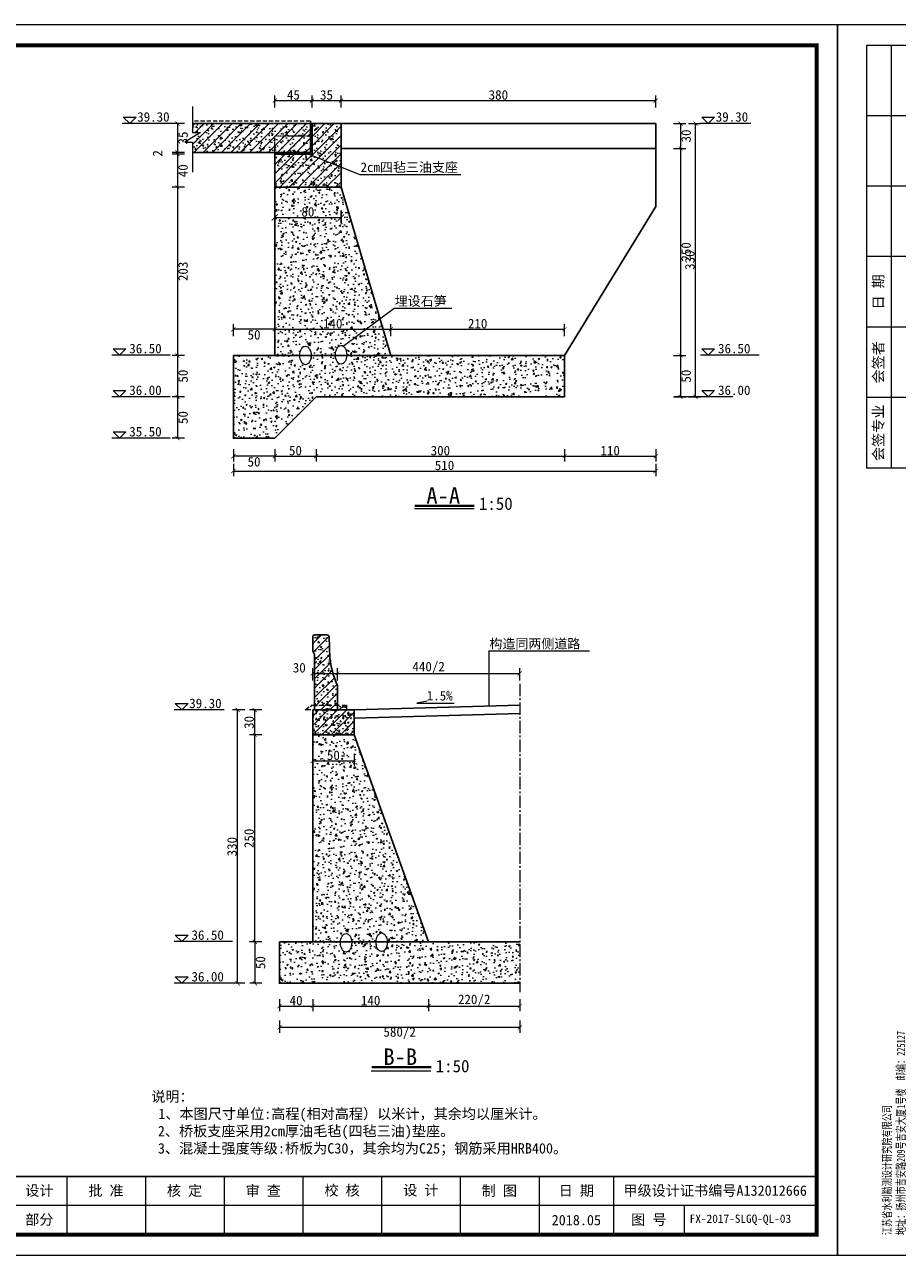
# Model space of a CAD drawing. Extents: x -27255 to 1448651, y 31034 to 8081248.
# Tile 72 of 198: x 583907 to 584118, y 3859346 to 3859644. Entities that reach past the tile are written whole.
import ezdxf
from ezdxf.enums import TextEntityAlignment as Align

# ---------------------------------------------------------------- set-up
doc = ezdxf.new("R2010")
doc.units = 0
doc.linetypes.add('CENTER2', pattern=[1.125, 0.75, -0.125, 0.125, -0.125])
doc.linetypes.add('HIDDEN', pattern=[0.375, 0.25, -0.125])
doc.layers.get('0').update_dxf_attribs({"linetype": 'CONTINUOUS'})
for name, color, linetype, lineweight in [('0.09标注线', 3, 'CONTINUOUS', 9), ('0.13填充', 8, 'CONTINUOUS', 9), ('0.13文字', 3, 'CONTINUOUS', 13), ('中粗线', 7, 'CONTINUOUS', 25), ('图框', 7, 'CONTINUOUS', 20), ('文字', 7, 'CONTINUOUS', 15), ('粗线', 7, 'CONTINUOUS', 35), ('细实线', 3, 'CONTINUOUS', 20), ('虚线', 251, 'HIDDEN', 15), ('轮廓线', 1, 'CONTINUOUS', 30)]:
    doc.layers.add(name, color=color, linetype=linetype, lineweight=lineweight)
doc.styles.add('-仿宋_GB2312', font='FangSong_GB2312.ttf')
doc.styles.add('LYJFS', font='times.ttf', dxfattribs={"width": 0.7})
doc.styles.add('仿宋', font='FangSong_GB2312.ttf', dxfattribs={"width": 0.7})
doc.styles.add('宋体', font='FangSong_GB2312.ttf')
doc.dimstyles.new('zzzz STANDARD', dxfattribs={"dimtxt": 2.3, "dimasz": 1, "dimexe": 1.25, "dimexo": 1.5, "dimgap": 0.2, "dimtad": 1, "dimdec": 0, "dimlfac": 10, "dimzin": 0, "dimdsep": 46, "dimtxsty": '-仿宋_GB2312', "dimblk": 'ARCHTICK', "dimcen": 0.09, "dimadec": 0, "dimazin": 0, "dimtfac": 1, "dimtdec": 0, "dimtix": 1, "dimtmove": 2, "dimatfit": 3, "dimfxl": 1.7, "dimfxlon": 1, "dimtolj": 1, "dimtzin": 0, "dimlwd": 9, "dimlwe": 9, "dimarcsym": 0})
doc.dimstyles.new('副本 (2) STANDARD', dxfattribs={"dimscale": 0, "dimtxt": 2.3, "dimasz": 1.5, "dimexe": 1.25, "dimexo": 1.5, "dimgap": 0.2, "dimtad": 1, "dimdec": 1, "dimzin": 0, "dimdsep": 46, "dimtxsty": '-仿宋_GB2312', "dimblk": 'ARCHTICK', "dimcen": 0.09, "dimadec": 0, "dimazin": 0, "dimtfac": 1, "dimtdec": 1, "dimtix": 1, "dimtmove": 2, "dimatfit": 3, "dimfxl": 1.7, "dimfxlon": 1, "dimtolj": 1, "dimtzin": 0, "dimlwd": 9, "dimarcsym": 0})
pattern_1 = [(45, (79132.7092, 17929.652), (-1.12253201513, 1.12253201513), [])]
pattern_2 = [(50, (660270.8043, 3881073.559), (3.64369338, -0.31878171), [0.381, -4.191]), (355, (660270.8043, 3881073.559), (-0.70485652, 3.82113286), [0.3048, -3.3528]), (100.451, (660271.108, 3881073.5324), (2.93885003, 3.50233376), [0.3238, -3.5618]), (46.1842, (660270.8043, 3881074.575), (5.42158082, -0.84084656), [0.5715, -6.2865]), (96.6356, (660271.256, 3881074.505), (4.7480847, 4.94851112), [0.4857, -5.3427]), (351.184, (660270.8043, 3881074.575), (4.7480921, 4.94850236), [0.4572, -5.0292]), (21, (660271.3123, 3881074.321), (3.0322976, -2.04531037), [0.381, -4.191]), (326, (660271.3123, 3881074.321), (1.23604057, 3.68375932), [0.3048, -3.3528]), (71.4514, (660271.565, 3881074.1505), (4.26832982, 1.63845715), [0.3238, -3.5618]), (37.5, (660270.8043, 3881073.5589), (0.061772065, 1.691100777), [0, -3.31216, 0, -3.4036, 0, -3.3655]), (7.5, (660270.8043, 3881073.559), (1.33639325, 2.003611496), [0, -1.94056, 0, -3.23596, 0, -1.2827]), (327.5, (660269.6715, 3881073.5589), (2.711811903, -0.11457488), [0, -1.27, 0, -3.9624, 0, -5.2578]), (317.5, (660269.1635, 3881073.559), (2.96258363, 0.50852982), [0, -1.651, 0, -2.63144, 0, -3.7338])]

# ---------------------------------------------------------------- blocks, each defined once
blk = doc.blocks.new('_ARCHTICK')
at = {"color": 0, "linetype": 'ByBlock', "const_width": 0.15}
blk.add_lwpolyline([(-0.5, -0.5), (0.5, 0.5)], dxfattribs=at)
blk = doc.blocks.new('d4trtg')
h = blk.add_hatch(color=152)
h.dxf.hatch_style = 1
h.paths.add_polyline_path([(654246.3, 3899725.4, 1), (654149.5, 3899725.4, 1)])
h.paths.add_polyline_path([(654244.7, 3899725.4, 1), (654151.1, 3899725.4, 1)], flags=16)
h = blk.add_hatch(color=152)
h.dxf.hatch_style = 1
edge = h.paths.add_edge_path()
edge.add_arc((654216.7, 3899701.1), 14.6, 43.3177, 70.37)
edge.add_arc((654202.9, 3899662.4), 55.7, 70.37, 84.5285)
edge.add_arc((654197.1, 3899601.1), 117.3, 84.5285, 95.1775)
edge.add_arc((654198.5, 3899704.1), 18.3, 111.7966, 130.9174, ccw=False)
edge.add_arc((654217.4, 3899656.7), 69.4, 98.8427, 111.7966, ccw=False)
edge.add_arc((654228.1, 3899588.1), 138.8, 95.2104, 98.8427, ccw=False)
edge.add_ellipse((654197.9, 3899728.3), major_axis=(-17.8, 0), ratio=0.877698, start_angle=172.6539, end_angle=176.913)
edge.add_arc((654213.8, 3899625), 102.6, 88.9999, 98.5227)
edge.add_arc((654209.9, 3899651.2), 76, 98.5227, 116.8491)
edge.add_arc((654181.1, 3899708), 12.3, 116.8491, 139.2901)
edge.add_arc((654173.3, 3899714.8), 1.96, 139.2901, 263.0506)
edge.add_arc((654175.1, 3899729.8), 17.1, 263.0506, 272.1363)
edge.add_arc((654186.8, 3899416.6), 296.4, 88.4627, 92.1363, ccw=False)
edge.add_arc((654193.4, 3899661.8), 51, 68.0711, 88.4627, ccw=False)
edge.add_arc((654234.5, 3899496.1), 214.2, 95.9129, 98.7952)
edge.add_arc((654220.8, 3899584.5), 124.7, 98.7952, 117.8497)
edge.add_arc((654806.2, 3897318.9), 2461.6, 104.7704, 105.1579, ccw=False)
edge.add_line((654178.6, 3899699.1), (654170.6, 3899695.8))
edge.add_arc((654384.3, 3898723.5), 995.6, 100.9063, 102.3983, ccw=False)
edge.add_line((654196, 3899701.1), (654189.9, 3899699.2))
edge.add_arc((654166.8, 3899985.3), 287, 274.6178, 279.6944)
edge.add_arc((654207.4, 3899747.5), 45.8, 279.6944, 287.6119)
edge.add_arc((654216.2, 3899719.6), 16.5, 287.6119, 311.5141)
edge.add_arc((654225.4, 3899709.3), 2.75, 311.5141, 403.3177)
edge = h.paths.add_edge_path()
edge.add_arc((654242.1, 3899736.8), 20.7, 138.9742, 204.1181, ccw=False)
edge.add_line((654226.5, 3899750.4), (654209.6, 3899750.4))
edge.add_line((654209.6, 3899750.4), (654209.6, 3899756.2))
edge.add_line((654209.6, 3899756.2), (654186.2, 3899756.2))
edge.add_line((654186.2, 3899756.2), (654186.2, 3899750.4))
edge.add_line((654186.2, 3899750.4), (654169.3, 3899750.4))
edge.add_arc((654153.7, 3899736.8), 20.7, -24.1181, 41.0258, ccw=False)
edge.add_arc((654138.3, 3899743.7), 37.5, 314.3441, 335.8819, ccw=False)
edge.add_arc((654157.8, 3899747.2), 31.1, 282.3877, 290.1466)
edge.add_arc((654127.2, 3899830.8), 120.1, 290.1466, 296.6495)
edge.add_ellipse((654197.9, 3899728.3), major_axis=(-17.8, 0), ratio=0.877698, start_angle=176.913, end_angle=378.3747, ccw=False)
edge.add_ellipse((654197.9, 3899728.3), major_axis=(-17.8, 0), ratio=0.877698, start_angle=172.6539, end_angle=176.913, ccw=False)
edge.add_ellipse((654197.9, 3899728.3), major_axis=(-17.8, 0), ratio=0.877698, start_angle=161.6253, end_angle=172.6539, ccw=False)
edge.add_arc((654268.6, 3899830.8), 120.1, 243.3505, 249.8534)
edge.add_arc((654238, 3899747.2), 31.1, 249.8534, 257.6123)
edge.add_arc((654257.5, 3899743.7), 37.5, 204.1181, 225.6559, ccw=False)
at = {"lineweight": 0}
for p, q in [((653868.4, 3899605.3), (653868.4, 3902577.3)), ((653868.4, 3902577.3), (658071.2, 3902577.3)), ((658071.2, 3902577.3), (658071.2, 3899605.3)), ((658021.2, 3899725.4), (655949.8, 3899725.4)), ((658071.2, 3899605.3), (653868.4, 3899605.3))]:
    blk.add_line(p, q, dxfattribs=at)
for p, q in [((654118.6, 3902527.3), (653938.4, 3902527.3)), ((653938.4, 3902527.3), (653938.4, 3901506.6)), ((653998.5, 3902527.3), (653998.5, 3901506.6)), ((654058.5, 3902527.3), (654058.5, 3901506.6)), ((654118.6, 3902357.2), (653938.4, 3902357.2)), ((654118.6, 3902187.1), (653938.4, 3902187.1)), ((654118.6, 3902017), (653938.4, 3902017)), ((654118.6, 3901846.8), (653938.4, 3901846.8)), ((654118.6, 3901676.7), (653938.4, 3901676.7)), ((654118.6, 3901506.6), (653938.4, 3901506.6)), ((655049.2, 3899795.5), (655049.2, 3899655.4)), ((655399.4, 3899795.5), (655399.4, 3899655.4)), ((655949.8, 3899795.5), (655949.8, 3899655.4)), ((656210, 3899795.5), (656210, 3899655.4)), ((656400.1, 3899795.5), (656400.1, 3899655.4)), ((656590.2, 3899795.5), (656590.2, 3899655.4)), ((656780.4, 3899795.5), (656780.4, 3899655.4)), ((656970.5, 3899795.5), (656970.5, 3899655.4)), ((657160.6, 3899795.5), (657160.6, 3899655.4)), ((657350.8, 3899795.5), (657350.8, 3899655.4)), ((657530.9, 3899795.5), (657530.9, 3899655.4)), ((657701, 3899725.4), (657701, 3899655.4))]:
    blk.add_line(p, q)
at = {"lineweight": 0, "const_width": 10}
blk.add_lwpolyline([(654118.6, 3902527.3), (658021.2, 3902527.3), (658021.2, 3899655.4), (654118.6, 3899655.4)], close=True, dxfattribs=at)
at = {"lineweight": 0, "const_width": 4}
blk.add_lwpolyline([(658021.2, 3899795.5), (654118.6, 3899795.5)], dxfattribs=at)
at = {"color": 152}
for points in [[(654181.1, 3899723.4, -0.028382), (654168.5, 3899718, -0.033867), (654164.5, 3899716.8, 0.094254), (654172.5, 3899728.3, 0.292155), (654169.3, 3899750.4), (654186.2, 3899750.4), (654186.2, 3899756.2), (654209.6, 3899756.2), (654209.6, 3899750.4), (654226.5, 3899750.4, 0.292155), (654223.3, 3899728.3, 0.094254), (654231.3, 3899716.8, -0.033867), (654227.2, 3899718, -0.028382), (654214.7, 3899723.4)], [(654215.6, 3899727.5, 0.041575), (654198.6, 3899726.4, 0.080135), (654175.6, 3899719, 0.098231), (654171.8, 3899716.1, 0.59944), (654173, 3899712.9, 0.039664), (654175.8, 3899712.7, -0.01603), (654194.8, 3899712.8, -0.08921), (654212.4, 3899709.2, 0.012577), (654201.8, 3899707.8, 0.083333), (654162.5, 3899694.8, -0.001691), (654178.6, 3899699.1), (654170.6, 3899695.8, -0.00651), (654196, 3899701.1), (654189.9, 3899699.2, 0.022155), (654215.1, 3899702.4, 0.03456), (654221.2, 3899703.9, 0.104673), (654227.2, 3899707.2, 0.423464), (654227.4, 3899711.2, 0.118589), (654221.6, 3899714.9, 0.061857), (654208.2, 3899717.9, 0.046498), (654186.5, 3899718, -0.083624), (654191.7, 3899721.1, -0.056582), (654206.8, 3899725.3, -0.015851), (654215.5, 3899726.3)]]:
    blk.add_lwpolyline(points, format="xyb", dxfattribs=at)
for radius in [48.4, 46.8]:
    blk.add_circle((654197.9, 3899725.4), radius, dxfattribs=at)
blk.add_arc((654217.4, 3899656.7), 69.4, 98.8427, 111.7966, dxfattribs=at)
for start_param, end_param in [(2.820893, 6.603885), (3.013378, 3.087714)]:
    blk.add_ellipse((654197.9, 3899728.3), major_axis=(-17.8, 0), ratio=0.877698, start_param=start_param, end_param=end_param, dxfattribs=at)
at = {"style": '宋体'}
for s, height, width, p in [('江苏省水利勘测设计研究院有限公司', 37.525, 0.9, (654640.2, 3899742.9)), ('丰县四联河灌区节水配套改造项目', 18.012, 0.75, (655225.5, 3899732.3)), ('Jiangsu Surveying and Design Institute of Water Resources Co., Ltd.', 20.014, 0.8, (654638.5, 3899695.5))]:
    blk.add_text(s, height=height, dxfattribs=dict(at, width=width)).set_placement(p, align=Align.MIDDLE)
at = {"style": 'LYJFS'}
for s, p in [('（阶段）', (656038.2, 3899760.4)), ('（专业）', (656038.2, 3899690.4))]:
    blk.add_text(s, height=25.02, dxfattribs=at).set_placement(p, align=Align.MIDDLE_CENTER)
at = {"style": '仿宋'}
blk.add_text('2018.05', height=25.02, dxfattribs=at).set_placement((657440.8, 3899690.4), align=Align.MIDDLE)
at = {"rotation": 90}
for s, insert, char_height, attachment_point, style in [('日 期', (653968.5, 3901931.9), 25.02, 5, '宋体'), ('会签者', (653968.5, 3901761.8), 25.02, 5, '宋体'), ('会签专业', (653968.5, 3901591.7), 25.02, 5, '宋体'), ('江苏省水利勘测设计研究院有限公司\\P地址：扬州市吉安路209号吉安大厦1号楼  邮编：225127\\P电话：0514-87860116  传真：0514-87889101\\P声明：未经授权，不得翻印、传播或它用。', (654101.5, 3899654.5), 20.014, 7, '仿宋')]:
    blk.add_mtext(s, dxfattribs=dict(at, insert=insert, char_height=char_height, attachment_point=attachment_point, style=style))
at = {"attachment_point": 5, "style": '宋体'}
for s, insert, char_height in [('校 核', (656875.1, 3899760.9), 25.02), ('设 计', (657065.3, 3899761.4), 25.02), ('设计', (656144, 3899760.4), 25.02), ('批 准', (656305, 3899760.4), 25.02), ('核 定', (656494.6, 3899760.2), 25.02), ('审 查', (656684.6, 3899760.2), 25.02), ('制 图', (657254.9, 3899760.2), 25.02), ('日 期', (657440.8, 3899760.4), 25.02), ('甲级设计证书编号A132012666', (657776, 3899760.4), 25.017), ('部分', (656144, 3899690.4), 25.02), ('图 号', (657615.9, 3899690.4), 25.02)]:
    blk.add_mtext(s, dxfattribs=dict(at, insert=insert, char_height=char_height))

msp = doc.modelspace()

# ---------------------------------------------------------------- hatches: boundary and pattern name
at = {"linetype": 'Continuous', "lineweight": 13}
h = msp.add_hatch(dxfattribs=at)
h.set_pattern_fill('ANSI31', color=3, scale=0.5, style=0)
h.set_pattern_definition(pattern_1)
h.paths.add_polyline_path([(583976.09625, 3859612.7286), (583976.09625, 3859616.7286), (583967.49625, 3859616.7286), (583967.49625, 3859612.7286)], flags=17)
h.paths.add_polyline_path([(583946.56185, 3859615.24372), (583947.64546, 3859615.24372), (583947.64546, 3859612.7286), (583967.49625, 3859612.7286), (583967.49625, 3859616.7286), (583976.09625, 3859616.7286), (583976.09625, 3859619.7286), (583947.64546, 3859619.7286), (583947.64546, 3859617.52282), (583950.35449, 3859617.52282)])
h = msp.add_hatch(dxfattribs=at)
h.set_pattern_fill('ANSI31', color=3, scale=0.5, style=0)
h.set_pattern_definition(pattern_1)
h.paths.add_polyline_path([(583983.49625, 3859619.7286), (583976.49625, 3859619.7286), (583976.49625, 3859616.7286), (583976.49625, 3859612.3286), (583975.75033, 3859612.3286), (583983.49625, 3859609.24443)])
h.paths.add_polyline_path([(583975.75033, 3859612.3286), (583967.49625, 3859612.3286), (583967.49625, 3859604.3286), (583983.49625, 3859604.3286), (583983.49625, 3859609.24443)])
h.paths.add_polyline_path([(583973.14071, 3859610.40191), (583976.85179, 3859610.40191), (583976.85179, 3859606.95191), (583973.14071, 3859606.95191)], flags=24)
at = {"layer": '0.09标注线', "linetype": 'Continuous', "lineweight": 13}
h = msp.add_hatch(dxfattribs=at)
h.set_pattern_fill('AR-CONC', color=256, scale=0.02, style=0)
h.set_pattern_definition(pattern_2)
h.paths.add_polyline_path([(583947.64546, 3859619.7286), (583947.64546, 3859617.52282), (583950.35449, 3859617.52282), (583944.93643, 3859614.26697), (583947.64546, 3859614.26697), (583947.64546, 3859612.7286), (583967.49625, 3859612.7286), (583967.49625, 3859616.7286), (583976.09625, 3859616.7286), (583976.09625, 3859619.7286)])
h.paths.add_polyline_path([(583967.49625, 3859616.7286), (583967.49625, 3859612.7286), (583976.09625, 3859612.7286), (583976.09625, 3859616.7286)], flags=17)
h = msp.add_hatch(dxfattribs=at)
h.set_pattern_fill('AR-CONC', color=256, scale=0.02, style=0)
h.set_pattern_definition(pattern_2)
h.paths.add_polyline_path([(583983.49625, 3859619.7286), (583976.49625, 3859619.7286), (583976.49625, 3859616.7286), (583976.49625, 3859612.3286), (583975.75033, 3859612.3286), (583983.49625, 3859609.24443)])
h.paths.add_polyline_path([(583975.75033, 3859612.3286), (583967.49625, 3859612.3286), (583967.49625, 3859604.3286), (583983.49625, 3859604.3286), (583983.49625, 3859609.24443)])
h.paths.add_polyline_path([(583973.14071, 3859610.40191), (583976.85179, 3859610.40191), (583976.85179, 3859606.95191), (583973.14071, 3859606.95191)], flags=24)
at = {"layer": '0.13文字', "linetype": 'Continuous', "lineweight": 13}
h = msp.add_hatch(dxfattribs=at)
h.set_pattern_fill('AR-CONC', color=256, scale=0.02, style=0)
h.set_pattern_definition([(50, (583967.4962, 3859543.7286), (3.6437, -0.31878), [0.381, -4.191]), (355, (583967.4962, 3859543.7286), (-0.70486, 3.82113), [0.3048, -3.3528]), (100.451, (583967.8, 3859543.702), (2.93885, 3.50233), [0.3238, -3.5618]), (46.184, (583967.4962, 3859544.7446), (5.42158, -0.84085), [0.5715, -6.2865]), (96.636, (583967.948, 3859544.6745), (4.7481, 4.9485), [0.4857, -5.3427]), (351.184, (583967.496, 3859544.7446), (4.7481, 4.9485), [0.4572, -5.0292]), (21, (583968.0042, 3859544.4906), (3.0323, -2.04531), [0.381, -4.191]), (326, (583968.0042, 3859544.4906), (1.23604, 3.68376), [0.3048, -3.3528]), (71.4514, (583968.257, 3859544.32), (4.26833, 1.63846), [0.3238, -3.5618]), (37.5, (583967.4962, 3859543.7286), (0.061772, 1.6911), [0, -3.31216, 0, -3.4036, 0, -3.3655]), (7.5, (583967.4962, 3859543.7286), (1.336393, 2.00361), [0, -1.94056, 0, -3.23596, 0, -1.2827]), (327.5, (583966.3634, 3859543.7286), (2.711812, -0.114575), [0, -1.27, 0, -3.9624, 0, -5.2578]), (317.5, (583965.8554, 3859543.7286), (2.96258, 0.50853), [0, -1.651, 0, -2.63144, 0, -3.7338])])
edge = h.paths.add_edge_path()
edge.add_line((583967.49625, 3859563.7286), (583973.55582, 3859563.7286))
edge.add_ellipse((583974.91678, 3859563.7286), major_axis=(0, -2.23947), ratio=0.607712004, start_angle=90, end_angle=270, ccw=False)
edge.add_line((583976.27773, 3859563.7286), (583982.15014, 3859563.7286))
edge.add_ellipse((583983.50866, 3859563.86266), major_axis=(0, -2.23947), ratio=0.607712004, start_angle=86.5679966, end_angle=273.4320034, ccw=False)
edge.add_line((583984.86717, 3859563.7286), (583995.49625, 3859563.7286))
edge.add_line((583995.49625, 3859563.7286), (583983.49625, 3859604.3286))
edge.add_line((583983.49625, 3859604.3286), (583967.49625, 3859604.3286))
edge.add_line((583967.49625, 3859604.3286), (583967.49625, 3859563.7286))
h.paths.add_polyline_path([(583973.5599, 3859600.10779), (583977.4326, 3859600.10779), (583977.4326, 3859596.65779), (583973.5599, 3859596.65779)], flags=24)
h.paths.add_polyline_path([(583978.78909, 3859573.13102), (583984.20341, 3859573.13102), (583984.20341, 3859569.68102), (583978.78909, 3859569.68102)], flags=24)
h = msp.add_hatch(dxfattribs=at)
h.set_pattern_fill('AR-CONC', color=256, scale=0.02, style=0)
h.set_pattern_definition([(50, (583957.4962, 3859543.7286), (3.64369, -0.31878), [0.381, -4.191]), (355, (583957.4962, 3859543.7286), (-0.70486, 3.82113), [0.3048, -3.3528]), (100.451, (583957.8, 3859543.702), (2.93885, 3.50233), [0.3238, -3.5618]), (46.184, (583957.4962, 3859544.7446), (5.42158, -0.84085), [0.5715, -6.2865]), (96.6356, (583957.948, 3859544.6745), (4.7481, 4.9485), [0.4857, -5.3427]), (351.184, (583957.496, 3859544.7446), (4.7481, 4.9485), [0.4572, -5.0292]), (21, (583958.0042, 3859544.4906), (3.0323, -2.04531), [0.381, -4.191]), (326, (583958.0042, 3859544.4906), (1.23604, 3.68376), [0.3048, -3.3528]), (71.4514, (583958.257, 3859544.32), (4.26833, 1.63846), [0.3238, -3.5618]), (37.5, (583957.4962, 3859543.7286), (0.061772, 1.6911), [0, -3.31216, 0, -3.4036, 0, -3.3655]), (7.5, (583957.4962, 3859543.7286), (1.336393, 2.00361), [0, -1.94056, 0, -3.23596, 0, -1.2827]), (327.5, (583956.3634, 3859543.7286), (2.711812, -0.114575), [0, -1.27, 0, -3.9624, 0, -5.2578]), (317.5, (583955.8554, 3859543.7286), (2.962584, 0.50853), [0, -1.651, 0, -2.63144, 0, -3.7338])])
edge = h.paths.add_edge_path()
edge.add_line((584037.49625, 3859553.7286), (584037.49625, 3859563.7286))
edge.add_line((584037.49625, 3859563.7286), (583984.86717, 3859563.7286))
edge.add_ellipse((583983.50866, 3859563.86266), major_axis=(0, -2.23947), ratio=0.607712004, start_angle=273.4320034, end_angle=446.5679966, ccw=False)
edge.add_line((583982.15014, 3859563.7286), (583976.27773, 3859563.7286))
edge.add_ellipse((583974.91678, 3859563.7286), major_axis=(0, -2.23947), ratio=0.607712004, start_angle=270, end_angle=450, ccw=False)
edge.add_line((583973.55582, 3859563.7286), (583957.49625, 3859563.7286))
edge.add_line((583957.49625, 3859563.7286), (583957.49625, 3859543.7286))
edge.add_line((583957.49625, 3859543.7286), (583967.49625, 3859543.7286))
edge.add_line((583967.49625, 3859543.7286), (583977.49625, 3859553.7286))
edge.add_line((583977.49625, 3859553.7286), (584037.49625, 3859553.7286))
h = msp.add_hatch(dxfattribs=at)
h.set_pattern_fill('AR-CONC', color=256, scale=0.02, style=0)
h.set_pattern_definition([(50, (583974.8297, 3859472.1112), (3.6437, -0.31878), [0.381, -4.191]), (355, (583974.8297, 3859472.1112), (-0.70486, 3.82113), [0.3048, -3.3528]), (100.451, (583975.1333, 3859472.0847), (2.93885, 3.50233), [0.3238, -3.5618]), (46.184, (583974.8297, 3859473.1272), (5.4216, -0.84085), [0.5715, -6.2865]), (96.636, (583975.2815, 3859473.057), (4.7481, 4.9485), [0.4857, -5.3427]), (351.184, (583974.8297, 3859473.127), (4.7481, 4.9485), [0.4572, -5.0292]), (21, (583975.3377, 3859472.8732), (3.0323, -2.0453), [0.381, -4.191]), (326, (583975.3377, 3859472.8732), (1.23604, 3.68376), [0.3048, -3.3528]), (71.451, (583975.5904, 3859472.7028), (4.26833, 1.63846), [0.3238, -3.5618]), (37.5, (583974.8297, 3859472.1112), (0.06177, 1.6911), [0, -3.31216, 0, -3.4036, 0, -3.3655]), (7.5, (583974.8297, 3859472.1112), (1.33639, 2.00361), [0, -1.94056, 0, -3.23596, 0, -1.2827]), (327.5, (583973.6969, 3859472.1112), (2.71181, -0.114575), [0, -1.27, 0, -3.9624, 0, -5.2578]), (317.5, (583973.1889, 3859472.1112), (2.96258, 0.50853), [0, -1.651, 0, -2.63144, 0, -3.7338])])
h.paths.add_polyline_path([(583980.83334, 3859490.69997, 0.077777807), (583982.4555, 3859484.44893, -0.108314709), (583982.65419, 3859483.5425), (583982.65419, 3859479.31124), (583984.82699, 3859479.31124), (583984.82699, 3859478.11124), (583986.65454, 3859478.11124), (583986.65454, 3859472.11882), (583976.65454, 3859472.11124), (583976.65454, 3859478.11124), (583974.82971, 3859478.11124), (583976.27698, 3859479.31124), (583977.12256, 3859479.31124), (583977.12256, 3859491.49123), (583976.65419, 3859492.28249), (583976.65419, 3859495.74424, -0.414213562), (583977.14873, 3859496.23878), (583980.10143, 3859496.23878, -0.414213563), (583980.59597, 3859495.74424)])
at = {"layer": '0.13文字', "lineweight": 13}
h = msp.add_hatch(dxfattribs=at)
h.set_pattern_fill('ANSI31', color=256, scale=0.5, style=0)
h.set_pattern_definition([(45, (583974.8297, 3859472.1112), (-1.12253, 1.12253), [])])
edge = h.paths.add_edge_path()
edge.add_line((583977.12256, 3859491.49123), (583977.12256, 3859478.11124))
edge.add_line((583977.12256, 3859478.11124), (583984.82699, 3859478.11124))
edge.add_line((583984.82699, 3859478.11124), (583984.82699, 3859479.31124))
edge.add_line((583984.82699, 3859479.31124), (583982.65419, 3859479.31124))
edge.add_line((583982.65419, 3859479.31124), (583982.65419, 3859483.5425))
edge.add_arc((583980.48726, 3859483.5425), 2.16693, 0, 22.3986634)
edge.add_arc((584001.61548, 3859492.75698), 20.88369, 185.6527223, 203.6838968, ccw=False)
edge.add_line((583980.83334, 3859490.69997), (583980.59597, 3859495.74424))
edge.add_arc((583980.10143, 3859495.74424), 0.49455, 359.9999999, 450)
edge.add_line((583980.10143, 3859496.23878), (583977.14873, 3859496.23878))
edge.add_arc((583977.14873, 3859495.74424), 0.49455, 90, 180)
edge.add_line((583976.65419, 3859495.74424), (583976.65419, 3859492.28249))
edge.add_line((583976.65419, 3859492.28249), (583977.12256, 3859491.49123))
h = msp.add_hatch(dxfattribs=at)
h.set_pattern_fill('ANSI31', color=256, scale=0.5, style=0)
h.set_pattern_definition([(45, (583976.6545, 3859472.1112), (-1.12253, 1.12253), [])])
h.paths.add_polyline_path([(583986.65454, 3859478.11124), (583976.65454, 3859478.11124), (583976.65454, 3859472.11124), (583986.65454, 3859472.11882)])
at = {"layer": '0.13文字', "linetype": 'Continuous', "lineweight": 13}
h = msp.add_hatch(dxfattribs=at)
h.set_pattern_fill('AR-CONC', color=256, scale=0.02, style=0)
h.set_pattern_definition([(50, (583976.6545, 3859472.1112), (3.6437, -0.3188), [0.381, -4.191]), (355, (583976.6545, 3859472.1112), (-0.7049, 3.8211), [0.3048, -3.3528]), (100.45, (583976.958, 3859472.0847), (2.9389, 3.5023), [0.3238, -3.5618]), (46.184, (583976.6545, 3859473.1272), (5.4216, -0.8408), [0.5715, -6.2865]), (96.636, (583977.1063, 3859473.057), (4.748, 4.9485), [0.4857, -5.3427]), (351.184, (583976.6545, 3859473.127), (4.748, 4.9485), [0.4572, -5.0292]), (21, (583977.1625, 3859472.8732), (3.0323, -2.0453), [0.381, -4.191]), (326, (583977.1625, 3859472.8732), (1.236, 3.6838), [0.3048, -3.3528]), (71.45, (583977.4152, 3859472.7028), (4.2683, 1.6385), [0.3238, -3.5618]), (37.5, (583976.6545, 3859472.1112), (0.06177, 1.6911), [0, -3.31216, 0, -3.4036, 0, -3.3655]), (7.5, (583976.6545, 3859472.1112), (1.3364, 2.0036), [0, -1.94056, 0, -3.23596, 0, -1.2827]), (327.5, (583975.5217, 3859472.1112), (2.71181, -0.11457), [0, -1.27, 0, -3.9624, 0, -5.2578]), (317.5, (583975.0137, 3859472.1112), (2.9626, 0.50853), [0, -1.651, 0, -2.63144, 0, -3.7338])])
h.paths.add_polyline_path([(583986.65454, 3859478.11124), (583977.65454, 3859478.11124), (583976.65454, 3859478.11124), (583976.65454, 3859472.11124), (583986.65454, 3859472.11882)])
h = msp.add_hatch(dxfattribs=at)
h.set_pattern_fill('AR-CONC', color=256, scale=0.02, style=0)
h.set_pattern_definition([(50, (583976.6545, 3859402.1112), (3.64369, -0.31878), [0.381, -4.191]), (355, (583976.6545, 3859402.1112), (-0.70486, 3.82113), [0.3048, -3.3528]), (100.451, (583976.958, 3859402.0847), (2.93885, 3.50233), [0.3238, -3.5618]), (46.184, (583976.6545, 3859403.1272), (5.42158, -0.84085), [0.5715, -6.2865]), (96.636, (583977.1063, 3859403.057), (4.7481, 4.9485), [0.4857, -5.3427]), (351.184, (583976.6545, 3859403.127), (4.7481, 4.9485), [0.4572, -5.0292]), (21, (583977.1625, 3859402.8732), (3.0323, -2.04531), [0.381, -4.191]), (326, (583977.1625, 3859402.8732), (1.23604, 3.68376), [0.3048, -3.3528]), (71.4514, (583977.4152, 3859402.7028), (4.26833, 1.63846), [0.3238, -3.5618]), (37.5, (583976.6545, 3859402.1112), (0.061772, 1.6911), [0, -3.31216, 0, -3.4036, 0, -3.3655]), (7.5, (583976.6545, 3859402.1112), (1.336393, 2.00361), [0, -1.94056, 0, -3.23596, 0, -1.2827]), (327.5, (583975.5217, 3859402.1112), (2.711812, -0.114575), [0, -1.27, 0, -3.9624, 0, -5.2578]), (317.5, (583975.0137, 3859402.1112), (2.96258, 0.50853), [0, -1.651, 0, -2.63144, 0, -3.7338])])
edge = h.paths.add_edge_path()
edge.add_line((583986.65454, 3859472.11882), (583976.65454, 3859472.11124))
edge.add_line((583976.65454, 3859472.11124), (583976.65454, 3859422.11124))
edge.add_line((583976.65454, 3859422.11124), (583983.36043, 3859422.11124))
edge.add_ellipse((583984.71509, 3859421.89617), major_axis=(0, -2.23947), ratio=0.607712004, start_angle=95.510998, end_angle=264.489002, ccw=False)
edge.add_line((583986.06975, 3859422.11124), (583991.94691, 3859422.11124))
edge.add_ellipse((583993.30697, 3859422.03024), major_axis=(0, -2.23947), ratio=0.607712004, start_angle=92.0730052, end_angle=267.9269948, ccw=False)
edge.add_line((583994.66703, 3859422.11124), (584004.65454, 3859422.11124))
edge.add_line((584004.65454, 3859422.11124), (583986.65454, 3859472.11882))
h.paths.add_polyline_path([(583979.7244, 3859468.88303), (583983.58467, 3859468.88303), (583983.58467, 3859465.43303), (583979.7244, 3859465.43303)], flags=24)
h = msp.add_hatch(dxfattribs=at)
h.set_pattern_fill('AR-CONC', color=256, scale=0.02, style=0)
h.set_pattern_definition([(50, (583968.6545, 3859412.1112), (3.6437, -0.31878), [0.381, -4.191]), (355, (583968.6545, 3859412.1112), (-0.70486, 3.82113), [0.3048, -3.3528]), (100.451, (583968.958, 3859412.0847), (2.93885, 3.50233), [0.3238, -3.5618]), (46.184, (583968.6545, 3859413.1272), (5.42158, -0.84085), [0.5715, -6.2865]), (96.636, (583969.1063, 3859413.057), (4.7481, 4.9485), [0.4857, -5.3427]), (351.184, (583968.6545, 3859413.127), (4.7481, 4.9485), [0.4572, -5.0292]), (21, (583969.1625, 3859412.8732), (3.0323, -2.04531), [0.381, -4.191]), (326, (583969.1625, 3859412.8732), (1.23604, 3.68376), [0.3048, -3.3528]), (71.4514, (583969.4152, 3859412.7028), (4.26833, 1.63846), [0.3238, -3.5618]), (37.5, (583968.6545, 3859412.1112), (0.061772, 1.6911), [0, -3.31216, 0, -3.4036, 0, -3.3655]), (7.5, (583968.6545, 3859412.1112), (1.336393, 2.00361), [0, -1.94056, 0, -3.23596, 0, -1.2827]), (327.5, (583967.5217, 3859412.1112), (2.711812, -0.114575), [0, -1.27, 0, -3.9624, 0, -5.2578]), (317.5, (583967.0137, 3859412.1112), (2.96258, 0.50853), [0, -1.651, 0, -2.63144, 0, -3.7338])])
h.paths.add_polyline_path([(584026.65454, 3859412.11124), (584026.65454, 3859422.11124), (583994.66703, 3859422.11124), (583994.66779, 3859421.9988), (583994.66511, 3859421.88644), (583994.65902, 3859421.77444), (583994.64951, 3859421.66308), (583994.63661, 3859421.55265), (583994.62037, 3859421.44342), (583994.60081, 3859421.33567), (583994.57799, 3859421.22968), (583994.55197, 3859421.1257), (583994.52281, 3859421.02401), (583994.49058, 3859420.92485), (583994.45537, 3859420.82847), (583994.41726, 3859420.73513), (583994.37635, 3859420.64505), (583994.33275, 3859420.55847), (583994.28656, 3859420.47559), (583994.2379, 3859420.39664), (583994.18689, 3859420.3218), (583994.13367, 3859420.25128), (583994.07836, 3859420.18523), (583994.0211, 3859420.12384), (583993.96205, 3859420.06726), (583993.90134, 3859420.01563), (583993.83913, 3859419.96907), (583993.77559, 3859419.92771), (583993.71086, 3859419.89165), (583993.64511, 3859419.86099), (583993.57851, 3859419.83579), (583993.51123, 3859419.81613), (583993.44343, 3859419.80205), (583993.37528, 3859419.79359), (583993.30697, 3859419.79076), (583993.23865, 3859419.79359), (583993.17051, 3859419.80205), (583993.10271, 3859419.81613), (583993.03543, 3859419.83579), (583992.96883, 3859419.86099), (583992.90308, 3859419.89165), (583992.83835, 3859419.92771), (583992.7748, 3859419.96907), (583992.7126, 3859420.01563), (583992.65189, 3859420.06726), (583992.59283, 3859420.12384), (583992.53558, 3859420.18523), (583992.48027, 3859420.25128), (583992.42704, 3859420.3218), (583992.37604, 3859420.39664), (583992.32738, 3859420.47559), (583992.28119, 3859420.55847), (583992.23759, 3859420.64505), (583992.19668, 3859420.73513), (583992.15857, 3859420.82847), (583992.12336, 3859420.92485), (583992.09113, 3859421.02401), (583992.06197, 3859421.1257), (583992.03594, 3859421.22968), (583992.01312, 3859421.33567), (583991.99357, 3859421.44342), (583991.97732, 3859421.55265), (583991.96443, 3859421.66308), (583991.95492, 3859421.77444), (583991.94882, 3859421.88644), (583991.94615, 3859421.9988), (583991.94691, 3859422.11124), (583986.06975, 3859422.11124), (583986.07472, 3859421.99488), (583986.076, 3859421.87825), (583986.07359, 3859421.76167), (583986.06749, 3859421.64546), (583986.05772, 3859421.52992), (583986.04431, 3859421.41538), (583986.02729, 3859421.30214), (583986.00671, 3859421.19052), (583985.98263, 3859421.08081), (583985.95511, 3859420.97331), (583985.92423, 3859420.86831), (583985.89006, 3859420.76611), (583985.85271, 3859420.66697), (583985.81227, 3859420.57116), (583985.76885, 3859420.47895), (583985.72258, 3859420.39058), (583985.67357, 3859420.3063), (583985.62196, 3859420.22634), (583985.56789, 3859420.1509), (583985.51151, 3859420.0802), (583985.45297, 3859420.01442), (583985.39242, 3859419.95375), (583985.33004, 3859419.89835), (583985.26598, 3859419.84837), (583985.20044, 3859419.80395), (583985.13357, 3859419.7652), (583985.06558, 3859419.73224), (583984.99663, 3859419.70514), (583984.92691, 3859419.68399), (583984.85663, 3859419.66884), (583984.78595, 3859419.65974), (583984.71509, 3859419.6567), (583984.64422, 3859419.65974), (583984.57355, 3859419.66884), (583984.50326, 3859419.68399), (583984.43355, 3859419.70514), (583984.3646, 3859419.73224), (583984.2966, 3859419.7652), (583984.22974, 3859419.80395), (583984.16419, 3859419.84837), (583984.10014, 3859419.89835), (583984.03776, 3859419.95375), (583983.97721, 3859420.01442), (583983.91867, 3859420.0802), (583983.86229, 3859420.1509), (583983.80822, 3859420.22634), (583983.75661, 3859420.3063), (583983.7076, 3859420.39058), (583983.66132, 3859420.47895), (583983.61791, 3859420.57116), (583983.57747, 3859420.66697), (583983.54011, 3859420.76611), (583983.50595, 3859420.86831), (583983.47506, 3859420.97331), (583983.44754, 3859421.08081), (583983.42346, 3859421.19052), (583983.40289, 3859421.30214), (583983.38587, 3859421.41538), (583983.37246, 3859421.52992), (583983.36269, 3859421.64546), (583983.35659, 3859421.76167), (583983.35418, 3859421.87825), (583983.35546, 3859421.99488), (583983.36043, 3859422.11124), (583968.65454, 3859422.11124), (583968.65454, 3859412.11124)])

# ---------------------------------------------------------------- linework, layer by layer
at = {"layer": '0.09标注线'}
for p, q in [((583947.64546, 3859623.8183), (583947.64546, 3859617.52282)), ((583949.54178, 3859617.52282), (583945.74914, 3859615.24372)), ((583947.64546, 3859617.52282), (583949.54178, 3859617.52282)), ((583945.74914, 3859615.24372), (583947.64546, 3859615.24372)), ((583947.64546, 3859615.24372), (583947.64546, 3859607.97149))]:
    msp.add_line(p, q, dxfattribs=at)
at = {"layer": '0.09标注线', "color": 7}
for p, q in [((583942.75733, 3859619.7286), (583930.62098, 3859619.7286)), ((583932.46009, 3859619.7286), (583930.9203, 3859621.26839)), ((583930.9203, 3859621.26839), (583933.99988, 3859621.26839)), ((583933.99988, 3859621.26839), (583932.46009, 3859619.7286)), ((584082.47674, 3859619.7286), (584070.34039, 3859619.7286)), ((584072.1795, 3859619.7286), (584070.63971, 3859621.26839)), ((584070.63971, 3859621.26839), (584073.71929, 3859621.26839)), ((584073.71929, 3859621.26839), (584072.1795, 3859619.7286)), ((583942.2601, 3859563.78791), (583928.15725, 3859563.78791)), ((583929.99636, 3859563.78791), (583928.45657, 3859565.3277)), ((583928.45657, 3859565.3277), (583931.53615, 3859565.3277)), ((583931.53615, 3859565.3277), (583929.99636, 3859563.78791)), ((584084.44324, 3859563.78791), (584070.34039, 3859563.78791)), ((584072.1795, 3859563.78791), (584070.63971, 3859565.3277)), ((584070.63971, 3859565.3277), (584073.71929, 3859565.3277)), ((584073.71929, 3859565.3277), (584072.1795, 3859563.78791)), ((583929.99636, 3859553.7286), (583928.45657, 3859555.26839)), ((583928.45657, 3859555.26839), (583931.53615, 3859555.26839)), ((583931.53615, 3859555.26839), (583929.99636, 3859553.7286)), ((584072.1795, 3859553.7286), (584070.63971, 3859555.26839)), ((584070.63971, 3859555.26839), (584073.71929, 3859555.26839)), ((584073.71929, 3859555.26839), (584072.1795, 3859553.7286)), ((583942.2601, 3859553.7286), (583928.15725, 3859553.7286)), ((584078.10271, 3859553.7286), (584063.99987, 3859553.7286)), ((583929.99636, 3859543.7286), (583928.45657, 3859545.26839)), ((583928.45657, 3859545.26839), (583931.53615, 3859545.26839)), ((583931.53615, 3859545.26839), (583929.99636, 3859543.7286)), ((583942.2601, 3859543.7286), (583928.15725, 3859543.7286)), ((583955.31726, 3859478.11124), (583943.18091, 3859478.11124)), ((583945.02002, 3859478.11124), (583943.48023, 3859479.65103)), ((583943.48023, 3859479.65103), (583946.5598, 3859479.65103)), ((583946.5598, 3859479.65103), (583945.02002, 3859478.11124)), ((583945.02002, 3859422.17055), (583943.48023, 3859423.71034)), ((583943.48023, 3859423.71034), (583946.5598, 3859423.71034)), ((583946.5598, 3859423.71034), (583945.02002, 3859422.17055)), ((583957.28375, 3859422.17055), (583943.18091, 3859422.17055)), ((583957.28375, 3859412.11124), (583943.18091, 3859412.11124)), ((583945.02002, 3859412.11124), (583943.48023, 3859413.65103)), ((583943.48023, 3859413.65103), (583946.5598, 3859413.65103)), ((583946.5598, 3859413.65103), (583945.02002, 3859412.11124))]:
    msp.add_line(p, q, dxfattribs=at)
at = {"layer": '0.13填充', "color": 7, "lineweight": 40, "ltscale": 0.005}
for p, q in [((584001.30893, 3859527.37484), (584015.64506, 3859527.37484)), ((583990.92622, 3859391.85082), (584005.26235, 3859391.85082))]:
    msp.add_line(p, q, dxfattribs=at)
at = {"layer": '0.13填充', "color": 7, "ltscale": 0.005}
for p, q in [((584001.21884, 3859526.77504), (584015.64506, 3859526.77504)), ((583990.78113, 3859390.9646), (584005.20735, 3859390.9646))]:
    msp.add_line(p, q, dxfattribs=at)
at = {"layer": '0.13文字', "linetype": 'Continuous', "lineweight": 13}
for p, q in [((582175.00285, 3859643.61317), (587865.89025, 3859643.61317)), ((582175.00285, 3859643.61317), (587865.89025, 3859643.61317)), ((584019.17669, 3859492.37091), (584019.17669, 3859479.27329))]:
    msp.add_line(p, q, dxfattribs=at)
at = {"layer": '0.13文字', "lineweight": 13}
for centre in [(583974.91678, 3859563.7286), (583983.50866, 3859563.86266), (583984.71509, 3859421.89617), (583993.30697, 3859422.03024)]:
    msp.add_ellipse(centre, major_axis=(0, -2.23947), ratio=0.607712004, dxfattribs=at)
at = {"layer": '中粗线', "color": 7, "lineweight": 30}
for p, q in [((583986.65454, 3859478.11124), (584026.65454, 3859479.29462)), ((583986.71368, 3859476.11212), (584026.65454, 3859477.29375))]:
    msp.add_line(p, q, dxfattribs=at)
at = {"layer": '粗线', "color": 7, "lineweight": 30}
msp.add_line((584059.49625, 3859619.7286), (583947.64546, 3859619.7286), dxfattribs=at)
at = {"layer": '细实线', "color": 3, "lineweight": 15}
for p, q in [((583975.75033, 3859612.3286), (583988.05968, 3859607.42742)), ((583988.06511, 3859607.42742), (584012.40932, 3859607.42742)), ((583983.99226, 3859565.95598), (583996.30161, 3859575.10939)), ((583996.30704, 3859575.10939), (584010.27077, 3859575.10939)), ((584019.17669, 3859492.37091), (584043.5209, 3859492.37091))]:
    msp.add_line(p, q, dxfattribs=at)
at = {"layer": '细实线', "color": 3, "lineweight": 30}
for p, q in [((583976.65419, 3859495.74424), (583976.65419, 3859492.28249)), ((583980.10143, 3859496.23878), (583977.14873, 3859496.23878)), ((583980.59597, 3859495.74424), (583980.83334, 3859490.69997)), ((583977.12256, 3859491.49123), (583976.65419, 3859492.28249)), ((583977.12256, 3859491.49123), (583977.12256, 3859478.11124)), ((583982.65419, 3859478.11124), (583982.65419, 3859483.5425))]:
    msp.add_line(p, q, dxfattribs=at)
at = {"layer": '细实线', "color": 6, "linetype": 'CENTER2', "lineweight": 13, "ltscale": 4}
msp.add_line((584026.65454, 3859484.45936), (584026.65454, 3859409.98289), dxfattribs=at)
at = {"layer": '细实线', "color": 6, "lineweight": 13}
for p, q in [((584004.26871, 3859480.22522), (584001.79687, 3859479.79853)), ((584001.79687, 3859479.79853), (584010.86135, 3859479.79853))]:
    msp.add_line(p, q, dxfattribs=at)
at = {"layer": '细实线', "color": 3, "lineweight": 30}
for centre, radius, start, end in [((583977.14873, 3859495.74424), 0.49455, 90, 180), ((583980.10143, 3859495.74424), 0.49455, 0, 90), ((584001.61548, 3859492.75698), 20.88369, 185.6527223, 203.6838968), ((583980.48726, 3859483.5425), 2.16693, 0, 22.3986634)]:
    msp.add_arc(centre, radius, start, end, dxfattribs=at)
at = {"layer": '虚线', "color": 7, "ltscale": 4}
for p, q in [((583976.09625, 3859620.3286), (583947.64546, 3859620.3286)), ((583976.09625, 3859620.3286), (583976.09625, 3859619.7286)), ((583983.49625, 3859604.3286), (583983.49625, 3859604.3286))]:
    msp.add_line(p, q, dxfattribs=at)
at = {"layer": '虚线', "color": 7, "ltscale": 0.1}
for p, q in [((583967.49625, 3859616.7286), (583976.49625, 3859616.7286)), ((583967.49625, 3859612.3286), (583967.49625, 3859616.7286))]:
    msp.add_line(p, q, dxfattribs=at)
at = {"layer": '虚线', "color": 2, "ltscale": 5}
for p, q in [((583974.82971, 3859478.11124), (583976.27698, 3859479.31124)), ((583987.47673, 3859478.11124), (583974.82971, 3859478.11124)), ((583976.27698, 3859479.31124), (583984.82699, 3859479.31124)), ((583984.82699, 3859479.31124), (583984.82699, 3859478.11124))]:
    msp.add_line(p, q, dxfattribs=at)
at = {"layer": '轮廓线', "color": 7}
for p, q in [((583976.09625, 3859616.7286), (583976.09625, 3859619.7286)), ((583976.49625, 3859616.7286), (583976.49625, 3859619.7286)), ((583983.49625, 3859604.3286), (583983.49625, 3859619.7286)), ((584059.49625, 3859619.7286), (584059.49625, 3859599.7286)), ((583976.09625, 3859612.7286), (583976.09625, 3859616.7286)), ((583976.49625, 3859612.3286), (583976.49625, 3859616.7286)), ((584059.49625, 3859613.7286), (583983.49625, 3859613.7286)), ((583967.49625, 3859612.7286), (583947.64546, 3859612.7286)), ((583967.49625, 3859612.7286), (583976.09625, 3859612.7286)), ((583967.49625, 3859604.3286), (583967.49625, 3859612.3286)), ((583967.49625, 3859612.3286), (583976.49625, 3859612.3286)), ((583983.49625, 3859604.3286), (583967.49625, 3859604.3286)), ((583967.49625, 3859604.3286), (583967.49625, 3859563.7286)), ((583995.49625, 3859563.7286), (583983.49625, 3859604.3286)), ((584059.49625, 3859599.7286), (584037.49625, 3859563.7286)), ((583957.49625, 3859563.7286), (584037.49625, 3859563.7286)), ((583957.49625, 3859563.7286), (583957.49625, 3859543.7286)), ((584037.49625, 3859563.7286), (584037.49625, 3859553.7286)), ((583967.49625, 3859543.7286), (583977.49625, 3859553.7286)), ((583977.49625, 3859553.7286), (584037.49625, 3859553.7286)), ((583957.49625, 3859543.7286), (583967.49625, 3859543.7286))]:
    msp.add_line(p, q, dxfattribs=at)
at = {"layer": '轮廓线', "color": 2}
for p, q in [((583976.65419, 3859478.11124), (583986.65419, 3859478.11124)), ((583976.65454, 3859478.11124), (583976.65454, 3859422.11124)), ((583976.65454, 3859478.11124), (583986.65454, 3859478.11124)), ((583976.65454, 3859478.11124), (583986.65454, 3859478.11124)), ((583986.65454, 3859472.11882), (583986.65454, 3859478.11124)), ((583986.65454, 3859472.11882), (583976.65454, 3859472.11124)), ((584004.65454, 3859422.11124), (583986.65454, 3859472.11882)), ((583968.65454, 3859422.11124), (583976.65454, 3859422.11124)), ((583968.65454, 3859422.11124), (583968.65454, 3859412.11124)), ((583976.65454, 3859422.11124), (584026.65454, 3859422.11124)), ((583968.65454, 3859412.11124), (584026.65454, 3859412.11124))]:
    msp.add_line(p, q, dxfattribs=at)
at = {"layer": '轮廓线', "color": 7, "lineweight": 30}
msp.add_line((583986.65454, 3859478.11124), (583976.65454, 3859478.11124), dxfattribs=at)
at = {"layer": '轮廓线', "color": 4, "lineweight": 15}
msp.add_line((583976.65454, 3859478.11124), (583986.65454, 3859478.11124), dxfattribs=at)

# ---------------------------------------------------------------- block references
at = {"layer": '图框', "xscale": 0.09999999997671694, "yscale": 0.1000000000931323, "zscale": 0.1}
for p in [(518296.24872, 3469385.87918), (518716.53272, 3469385.87918)]:
    msp.add_blockref('d4trtg', p, dxfattribs=at)

# ---------------------------------------------------------------- texts
at = {"layer": '0.09标注线', "color": 7, "char_height": 2.3, "width": 2.3, "attachment_point": 3, "style": '-仿宋_GB2312'}
for s, insert in [('39.30', (583942.10157, 3859622.47819)), ('39.30', (584081.82097, 3859622.47819)), ('36.50', (583940.18499, 3859566.53749)), ('36.50', (584082.36813, 3859566.53749)), ('36.00', (583940.18499, 3859556.47819)), ('36.00', (584082.36813, 3859556.47819)), ('35.50', (583940.18499, 3859546.47819)), ('39.30', (583954.66149, 3859480.86083)), ('36.50', (583955.20865, 3859424.92014)), ('36.00', (583955.20865, 3859414.86083))]:
    msp.add_mtext(s, dxfattribs=dict(at, insert=insert))
at = {"layer": '0.13文字', "linetype": 'Continuous', "lineweight": 13, "insert": (584067.6983, 3859356.26506), "char_height": 2, "width": 41.6631828, "attachment_point": 1, "style": 'LYJFS'}
msp.add_mtext('{\\fFangSong_GB2312|b0|i0|c134|p49;\\W1;\\C7;FX-2017-SLGQ-QL-03}', dxfattribs=at)
at = {"layer": '文字', "color": 7, "attachment_point": 1, "style": '-仿宋_GB2312'}
for s, insert, char_height, width in [('A-A', (584004.10732, 3859531.90873), 4, 38.0137182), ('1:50', (584016.79611, 3859529.43372), 3, 10.2895474), ('B-B', (583993.72461, 3859396.38471), 4, 38.0137182), ('1:50', (584006.3584, 3859393.62327), 3, 10.2895474), ('    说明：\\P     1、本图尺寸单位:高程(相对高程）以米计，其余均以厘米计。\\P\\pi5;{\\C256;  2、桥板支座采用2cm厚油毛毡(四毡三油)垫座。\\P  }3、混凝土强度等级:桥板为C30，其余均为C25；钢筋采用HRB400。\\P\\P\\pi0;\\P     ', (583930.8734, 3859386.01498), 2.5, 121.547213)]:
    msp.add_mtext(s, dxfattribs=dict(at, insert=insert, char_height=char_height, width=width))
at = {"layer": '细实线', "color": 3, "lineweight": 15, "char_height": 2.3, "width": 40.4663503, "attachment_point": 7, "style": '-仿宋_GB2312'}
for s, insert in [('2cm四毡三油支座', (583988.21877, 3859607.77381)), ('埋设石笋', (583996.4607, 3859575.45578)), ('构造同两侧道路', (584019.33036, 3859492.7173))]:
    msp.add_mtext(s, dxfattribs=dict(at, insert=insert))
at = {"layer": '细实线', "lineweight": 13, "insert": (584004.20101, 3859480.37399), "char_height": 2.3, "width": 19.0909464, "attachment_point": 7, "style": '-仿宋_GB2312'}
msp.add_mtext('1.5%', dxfattribs=at)

# ---------------------------------------------------------------- dimensions: what is measured, and where the dimension line sits
at = {"layer": '0.09标注线'}
msp.add_linear_dim(base=(583983.49625, 3859597.03279), p1=(583967.49625, 3859604.3286), p2=(583983.49625, 3859604.3286), dimstyle='副本 (2) STANDARD', override={"dimscale": 1, "dimtxt": 2.3, "dimdec": 0, "dimlfac": 5}, dxfattribs=at).render()
at = {"layer": '0.13文字', "color": 3, "linetype": 'Continuous', "lineweight": 13}
for base, p1, p2 in [((583976.49625, 3859625.26906), (583967.49625, 3859616.7286), (583976.49625, 3859619.7286)), ((583983.49625, 3859625.26906), (583976.49625, 3859619.7286), (583983.49625, 3859619.7286)), ((584059.49625, 3859625.26906), (583983.49625, 3859619.7286), (584059.49625, 3859619.7286)), ((584059.49625, 3859535.81763), (583957.49625, 3859543.7286), (584059.49625, 3859599.7286)), ((584059.49625, 3859539.3909), (584037.49625, 3859563.7286), (584059.49625, 3859599.7286)), ((583957.49625, 3859570.05602), (583967.49625, 3859563.7286), (583957.49625, 3859563.7286)), ((583995.49625, 3859570.05602), (583967.49625, 3859563.7286), (583995.49625, 3859563.7286)), ((584037.49625, 3859570.05602), (583995.49625, 3859563.7286), (584037.49625, 3859563.7286)), ((583977.49625, 3859539.3909), (583967.49625, 3859543.7286), (583977.49625, 3859553.7286)), ((584037.49625, 3859539.3909), (583977.49625, 3859553.7286), (584037.49625, 3859553.7286)), ((583957.49625, 3859539.3909), (583967.49625, 3859543.7286), (583957.49625, 3859543.7286))]:
    msp.add_linear_dim(base=base, p1=p1, p2=p2, dimstyle='zzzz STANDARD', override={"dimlfac": 5}, dxfattribs=at).render()
for base, p1, p2 in [((583944.00733, 3859612.7286), (583954.06632, 3859619.7286), (583954.06632, 3859612.7286)), ((584069.09039, 3859619.7286), (584037.49625, 3859553.7286), (584059.15375, 3859619.7286)), ((584065.49222, 3859613.7286), (584059.15375, 3859619.7286), (584059.15375, 3859613.7286)), ((584065.49222, 3859563.7286), (584059.15375, 3859613.7286), (584037.49625, 3859563.7286)), ((583944.00733, 3859604.3286), (583967.49625, 3859612.3286), (583967.49625, 3859604.3286)), ((583944.00733, 3859563.7286), (583967.49625, 3859604.3286), (583957.49625, 3859563.7286)), ((583944.00733, 3859553.7286), (583957.49625, 3859563.7286), (583977.49625, 3859553.7286)), ((584065.49222, 3859553.7286), (584037.49625, 3859563.7286), (584037.49625, 3859553.7286)), ((583944.00733, 3859543.7286), (583977.49625, 3859553.7286), (583965.49625, 3859543.7286))]:
    msp.add_linear_dim(base=base, p1=p1, p2=p2, angle=90, dimstyle='zzzz STANDARD', override={"dimlfac": 5}, dxfattribs=at).render()
msp.add_linear_dim(base=(583944.00733, 3859612.7286), p1=(583967.49625, 3859612.3286), p2=(583967.49625, 3859612.7286), angle=90, location=(583939.19897, 3859612.5286), dimstyle='zzzz STANDARD', override={"dimlfac": 5}, dxfattribs=at).render()
at = {"layer": '0.13文字', "linetype": 'Continuous', "lineweight": 13}
msp.add_linear_dim(base=(583982.65419, 3859486.95936), p1=(583976.65454, 3859478.11124), p2=(583982.65419, 3859478.11124), location=(583973.41434, 3859488.30936), dimstyle='zzzz STANDARD', override={"dimlfac": 5}, dxfattribs=at).render()
for base, p1, p2, text in [((584026.65454, 3859486.95936), (583982.65419, 3859478.11124), (584026.65454, 3859479.29462), '440/2'), ((584026.65454, 3859406.60201), (584004.65454, 3859422.11124), (584026.65454, 3859419.80672), '220/2'), ((583968.65454, 3859401.43727), (584026.65454, 3859412.11124), (583968.65454, 3859412.11124), '580/2')]:
    msp.add_linear_dim(base=base, p1=p1, p2=p2, text=text, dimstyle='zzzz STANDARD', override={"dimlfac": 5}, dxfattribs=at).render()
for base, p1, p2 in [((583958.53375, 3859478.11124), (583968.7032, 3859412.11124), (583976.65454, 3859478.11124)), ((583962.65147, 3859478.11124), (583976.65454, 3859472.11124), (583976.65454, 3859478.11124)), ((583962.65147, 3859472.11124), (583968.7032, 3859422.11124), (583976.65454, 3859472.11124)), ((583962.70014, 3859412.11124), (583968.7032, 3859422.11124), (583968.7032, 3859412.11124))]:
    msp.add_linear_dim(base=base, p1=p1, p2=p2, angle=90, dimstyle='zzzz STANDARD', override={"dimlfac": 5}, dxfattribs=at).render()
for base, p1, p2 in [((583986.65454, 3859465.80803), (583976.65454, 3859472.11124), (583986.65454, 3859472.11124)), ((583976.65454, 3859406.60201), (583968.65454, 3859412.11124), (583976.65454, 3859422.11124)), ((584004.65454, 3859406.60201), (583976.65454, 3859422.11124), (584004.65454, 3859422.11124))]:
    msp.add_linear_dim(base=base, p1=p1, p2=p2, dimstyle='zzzz STANDARD', override={"dimlfac": 5}, dxfattribs=at).render()

doc.saveas('drawing.dxf')
